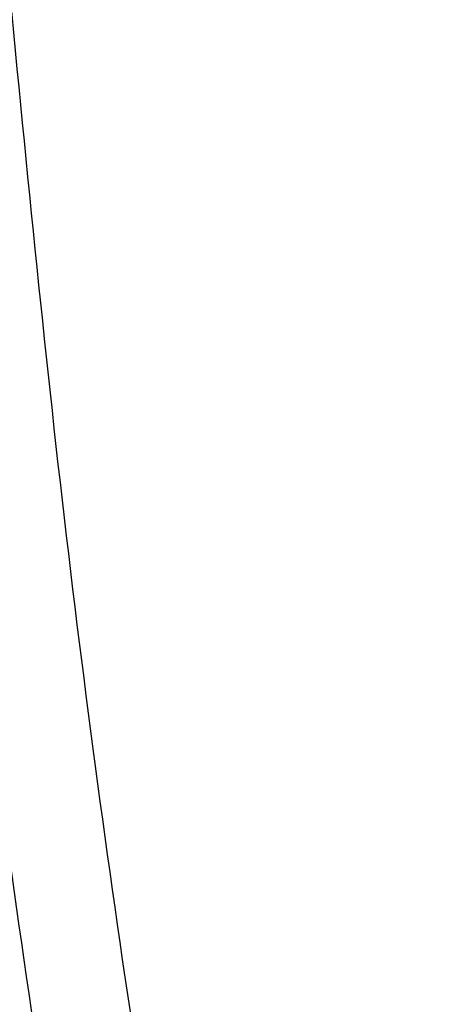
# Model space of a CAD drawing. Header units: millimetres. Extents: x -0.66 to 0.91, y -0.4 to 0.64.
# Tile 166 of 171: x 0.742 to 0.7636, y 0.2441 to 0.2929. Entities that reach past the tile are written whole.
import ezdxf

# ---------------------------------------------------------------- set-up
doc = ezdxf.new("R2010")
doc.units = ezdxf.units.MM
doc.layers.add('FORMAT', color=7, linetype='Continuous')

msp = doc.modelspace()

# ---------------------------------------------------------------- linework, layer by layer
at = {"layer": 'FORMAT', "color": 7, "linetype": 'Continuous', "lineweight": 25}
for points, knots in [([(0.741081, 0.29853), (0.741995, 0.288973), (0.743824, 0.269856), (0.747559, 0.241863), (0.750705, 0.22369), (0.752278, 0.214606)], [0, 0, 0, 0, 0.333305, 0.666693, 1, 1, 1, 1]), ([(0.747725, 0.212681), (0.74734, 0.214794), (0.745372, 0.225593), (0.74221, 0.24538), (0.73982, 0.2638), (0.738741, 0.273322), (0.738692, 0.27375)], [0, 0, 0, 0, 0.106156, 0.542791, 0.979425, 1, 1, 1, 1]), ([(0.752278, 0.214606), (0.758445, 0.217968), (0.770779, 0.224694), (0.791133, 0.235783), (0.81334, 0.247871), (0.833391, 0.258774), (0.845421, 0.265308), (0.849431, 0.267486)], [0, 0, 0, 0, 0.19043, 0.380859, 0.628516, 0.876172, 1, 1, 1, 1]), ([(0.849185, 0.267239), (0.829148, 0.256339), (0.796822, 0.238755), (0.764489, 0.221119), (0.752198, 0.214414)], [0, 0, 0, 0, 0.619856, 1, 1, 1, 1]), ([(0.754936, 0.200913), (0.763026, 0.205528), (0.779206, 0.214759), (0.799915, 0.22659), (0.817947, 0.2369), (0.833193, 0.245623), (0.843907, 0.251761), (0.84921, 0.254798)], [0, 0, 0, 0, 0.257408, 0.514816, 0.658989, 0.831238, 1, 1, 1, 1]), ([(0.849431, 0.254254), (0.844133, 0.251224), (0.833419, 0.245098), (0.818172, 0.236389), (0.800113, 0.22608), (0.77936, 0.214242), (0.763139, 0.205), (0.755029, 0.200379)], [0, 0, 0, 0, 0.168365, 0.340474, 0.484531, 0.742266, 1, 1, 1, 1])]:
    msp.add_open_spline(points, degree=3, knots=knots, dxfattribs=at)

doc.saveas('drawing.dxf')
